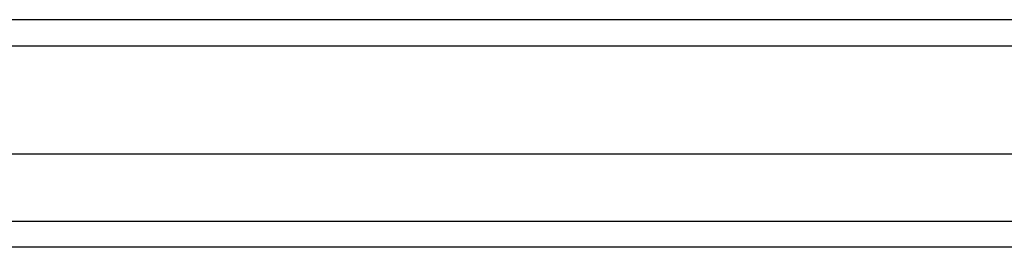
# Model space of a CAD drawing. Header units: inches. Extents: x 0 to 215, y -25 to 140.
# Tile 29 of 63: x 96.695 to 100.446, y 87.788 to 88.654. Entities that reach past the tile are written whole.
import ezdxf

# ---------------------------------------------------------------- set-up
doc = ezdxf.new("R2010")
doc.units = ezdxf.units.IN
doc.header["$LTSCALE"] = 12.924396
doc.header["$MEASUREMENT"] = 0
doc.layers.add('Visible Edges(ANSI)', color=7, linetype='Continuous', lineweight=25)
doc.layers.add('Visible Tangent Edges(ANSI)', color=7, linetype='Continuous', lineweight=25)

msp = doc.modelspace()

# ---------------------------------------------------------------- linework, layer by layer
at = {"layer": 'Visible Edges(ANSI)'}
for p, q in [((122.8489, 88.6545), (93.0439, 88.6545)), ((122.0507, 88.1426), (93.8421, 88.1426)), ((122.0507, 87.7882), (93.8421, 87.7882))]:
    msp.add_line(p, q, dxfattribs=at)
at = {"layer": 'Visible Tangent Edges(ANSI)'}
for p, q in [((93.0439, 88.5555), (122.8489, 88.5555)), ((93.7121, 87.8873), (122.1807, 87.8873))]:
    msp.add_line(p, q, dxfattribs=at)

doc.saveas('drawing.dxf')
